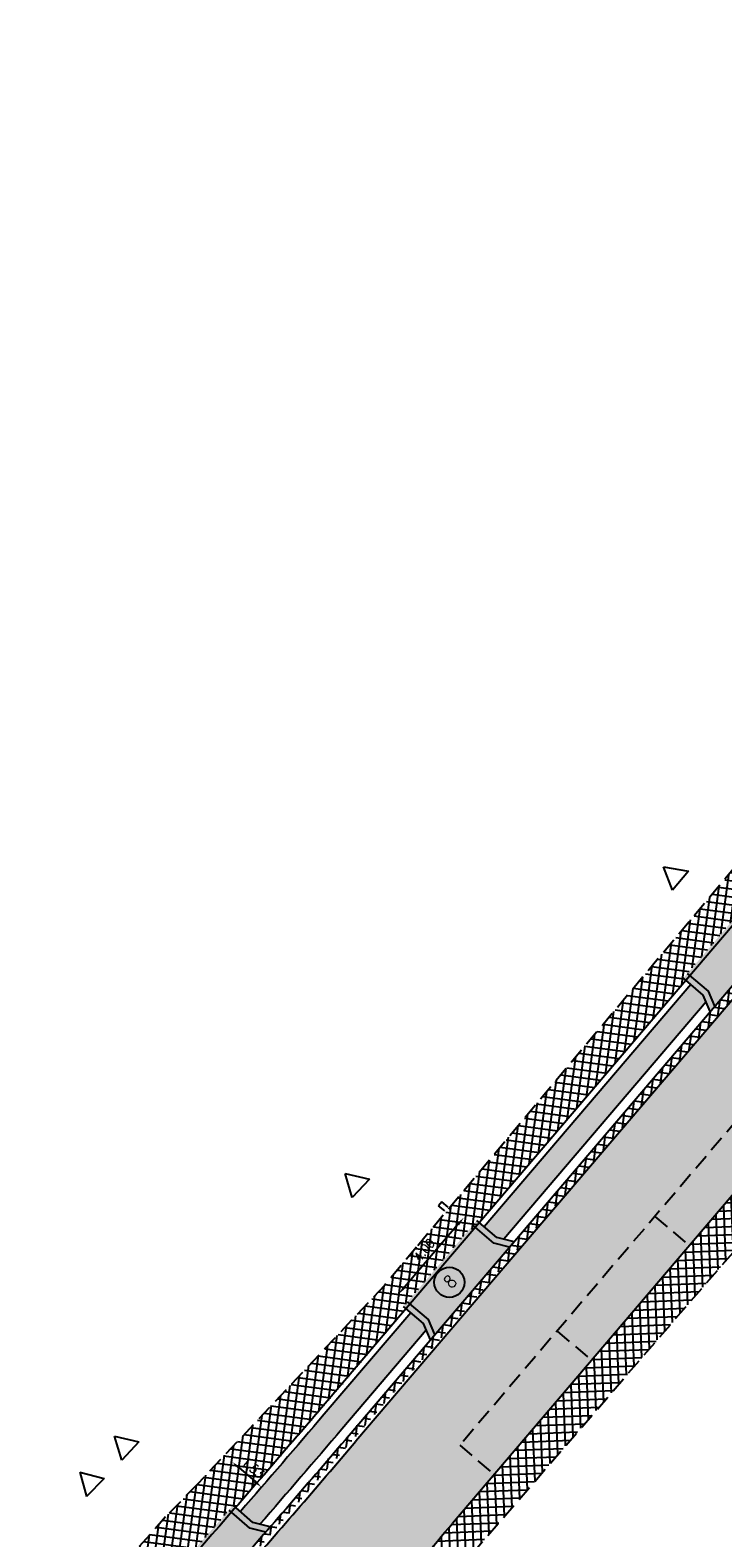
# Model space of a CAD drawing. Header units: metres. Extents: x 183890 to 185675, y 327401 to 328446.
# Tile 15 of 69: x 184107 to 184134, y 327815 to 327875. Entities that reach past the tile are written whole.
import ezdxf

# ---------------------------------------------------------------- set-up
doc = ezdxf.new("R2010")
doc.units = ezdxf.units.M
doc.header["$LTSCALE"] = 0.2
doc.header["$PDMODE"] = 35
doc.header["$PDSIZE"] = 0.2
doc.linetypes.add('HIDDEN', pattern=[9.525, 6.35, -3.175])
doc.linetypes.add('HIDDEN2', pattern=[4.7625, 3.175, -1.5875])
for name, color, linetype in [('O_RIO_L_KOKER', 7, 'Continuous'), ('O_WEGEN_A_PVAK', 253, 'Continuous'), ('O_WEGEN_A_RIJWEG_GEB KL', 253, 'Continuous'), ('O_WEGEN_A_TROTTOIR', 252, 'Continuous'), ('O_WEGEN_brug', 254, 'Continuous'), ('O_WEGEN_L_2STREK', 3, 'Continuous'), ('O_WEGEN_L_OB 60x200', 2, 'HIDDEN'), ('O_WEGEN_L_P-VAK', 6, 'HIDDEN2'), ('O_WEGEN_T_BOOGSTRALEN', 7, 'Continuous'), ('O_WEGEN_T_MAATVOERING', 1, 'Continuous'), ('VOP-A', 7, 'Continuous'), ('Z_ZZZ_L_AAND_INRITTEN', 2, 'Continuous')]:
    doc.layers.add(name, color=color, linetype=linetype)
doc.styles.add('ROMANS', font='romans.shx', dxfattribs={"width": 0.9})
doc.styles.add('ROMANS1_200_25', font='romans.shx', dxfattribs={"width": 0.9, "height": 0.5})
doc.dimstyles.new('1_200', dxfattribs={"dimscale": 0.2, "dimtxt": 1.8, "dimasz": 1.8, "dimexe": 1.8, "dimexo": 0.625, "dimgap": 0.9, "dimtad": 1, "dimlfac": -1, "dimzin": 0, "dimdsep": 46, "dimtxsty": 'ROMANS', "dimcen": 0.9, "dimse1": 1, "dimse2": 1, "dimadec": 0, "dimazin": 0, "dimtfac": 1, "dimtix": 1, "dimtofl": 0, "dimtmove": 2, "dimatfit": 3, "dimfxl": 1, "dimtolj": 1, "dimtzin": 0, "dimarcsym": 0})

# ---------------------------------------------------------------- blocks, each defined once
blk = doc.blocks.new('*D96')
at = {"layer": 'Defpoints', "color": 0, "transparency": 16777216}
for p in [(184124.507, 327826.957), (184121.555, 327824.218), (184121.913, 327823.913)]:
    blk.add_point(p, dxfattribs=at)
at = {"layer": 'O_WEGEN_T_MAATVOERING', "color": 0, "lineweight": -2, "transparency": 16777216}
blk.add_line((184123.916, 327826.988), (184121.789, 327824.492), dxfattribs=at)
at = {"layer": 'O_WEGEN_T_MAATVOERING', "color": 0, "transparency": 16777216}
for points in [[(184123.871, 327827.027), (184123.962, 327826.949), (184124.15, 327827.262)], [(184121.743, 327824.531), (184121.834, 327824.453), (184121.555, 327824.218)]]:
    blk.add_solid(points, dxfattribs=at)
at = {"layer": 'O_WEGEN_T_MAATVOERING', "color": 0, "transparency": 16777216, "insert": (184122.578, 327825.974), "char_height": 0.36, "attachment_point": 5, "rotation": 49.56004, "style": 'ROMANS'}
blk.add_mtext('\\A1;4.00', dxfattribs=at)
blk = doc.blocks.new('*D104')
at = {"layer": 'Defpoints', "color": 0, "transparency": 16777216}
for p in [(184115.214, 327817.849), (184116.095, 327816.523), (184116.374, 327816.847)]:
    blk.add_point(p, dxfattribs=at)
at = {"layer": 'O_WEGEN_T_MAATVOERING', "color": 0, "lineweight": -2, "transparency": 16777216}
blk.add_line((184115.207, 327817.29), (184115.822, 327816.759), dxfattribs=at)
at = {"layer": 'O_WEGEN_T_MAATVOERING', "color": 0, "transparency": 16777216}
for points in [[(184115.247, 327817.335), (184115.168, 327817.245), (184114.935, 327817.525)], [(184115.862, 327816.804), (184115.783, 327816.713), (184116.095, 327816.523)]]:
    blk.add_solid(points, dxfattribs=at)
at = {"layer": 'O_WEGEN_T_MAATVOERING', "color": 0, "transparency": 16777216, "insert": (184115.75, 327817.297), "char_height": 0.36, "attachment_point": 5, "rotation": 319.17027, "style": 'ROMANS'}
blk.add_mtext('\\A1;1.53', dxfattribs=at)

msp = doc.modelspace()

# ---------------------------------------------------------------- hatches: boundary and pattern name
at = {"layer": 'O_RIO_L_KOKER'}
h = msp.add_hatch(color=143, dxfattribs=at)
h.dxf.hatch_style = 1
h.paths.add_polyline_path([(184125.461, 327826.473), (184125.743, 327826.403), (184133.802, 327835.859), (184133.688, 327836.126), (184133.186, 327836.555), (184124.959, 327826.901)])
h = msp.add_hatch(color=143, dxfattribs=at)
h.dxf.hatch_style = 1
h.paths.add_polyline_path([(184118.591, 327819.43), (184116.927, 327817.487), (184115.253, 327815.553), (184115.75, 327815.12), (184116.032, 327815.047), (184117.666, 327816.936), (184119.291, 327818.833), (184122.656, 327822.781), (184122.542, 327823.048), (184122.04, 327823.476)])
at = {"layer": 'O_WEGEN_A_PVAK'}
msp.add_hatch(color=256, dxfattribs=at).paths.add_polyline_path([(184137.022, 327830.711), (184121.451, 327812.459), (184109.582, 327798.91), (184108.228, 327800.098), (184123.99, 327818.195), (184135.652, 327831.878)])
at = {"layer": 'O_WEGEN_A_RIJWEG_GEB KL'}
h = msp.add_hatch(color=256, dxfattribs=at)
edge = h.paths.add_edge_path()
edge.add_arc((184069.395, 327755.236), 2.5, 0, 360)
edge = h.paths.add_edge_path()
edge.add_arc((184141.334, 327838.439), 2.5, 0, 360)
edge = h.paths.add_edge_path()
edge.add_line((184071.543, 327749.803), (184075.32, 327753.21))
edge.add_line((184075.32, 327753.21), (184074.101, 327754.593))
edge.add_arc((184077.852, 327757.9), 5.001, 139.43478, 221.40242, ccw=False)
edge.add_line((184074.053, 327761.153), (184081.355, 327769.474))
edge.add_line((184081.355, 327769.474), (184089.842, 327779.145))
edge.add_line((184089.842, 327779.145), (184117.551, 327810.721))
edge.add_line((184117.551, 327810.721), (184122.328, 327816.245))
edge.add_line((184122.328, 327816.245), (184136.397, 327832.752))
edge.add_arc((184140.202, 327829.509), 5, 44.28618, 139.56013, ccw=False)
edge.add_line((184143.782, 327833), (184147.349, 327836.39))
edge.add_line((184147.349, 327836.39), (184146.309, 327837.484))
edge.add_arc((184149.934, 327840.928), 5, 139.56013, 223.53779, ccw=False)
edge.add_line((184146.128, 327844.171), (184188.402, 327893.773))
edge.add_line((184188.402, 327893.773), (184186.047, 327896.019))
edge.add_line((184186.047, 327896.019), (184139.751, 327841.699))
edge.add_line((184139.751, 327841.699), (184115.108, 327812.865))
edge.add_line((184115.108, 327812.865), (184065.271, 327756.073))
edge.add_line((184065.271, 327756.073), (184037.164, 327724.555))
edge.add_line((184037.164, 327724.555), (184039.614, 327722.413))
edge.add_line((184039.614, 327722.413), (184040.183, 327723.052))
edge.add_line((184040.183, 327723.052), (184064.058, 327749.828))
edge.add_arc((184067.79, 327746.501), 5, 41.34209, 138.27931, ccw=False)
at = {"layer": 'O_WEGEN_A_TROTTOIR'}
h = msp.add_hatch(dxfattribs=at)
h.set_pattern_fill('ANSI37', color=256, scale=0.1, style=0)
h.set_pattern_definition([(82.34754, (184037.04, 327702.93264), (-0.31467236, 0.0422795), []), (172.34754, (184037.04, 327702.93264), (-0.0422795, -0.31467236), [])])
edge = h.paths.add_edge_path()
edge.add_line((184170.924, 327916.789), (184168.162, 327914.068))
edge.add_line((184168.162, 327914.068), (184184.454, 327898.671))
edge.add_line((184184.454, 327898.671), (184178.245, 327892.018))
edge.add_line((184178.245, 327892.018), (184159.774, 327870.508))
edge.add_line((184159.774, 327870.508), (184152.066, 327861.389))
edge.add_line((184152.066, 327861.389), (184143.137, 327850.82))
edge.add_line((184143.137, 327850.82), (184133.161, 327839.094))
edge.add_line((184133.161, 327839.094), (184128.053, 327832.995))
edge.add_line((184128.053, 327832.995), (184120.988, 327824.56))
edge.add_line((184120.988, 327824.56), (184113.527, 327816.631))
edge.add_line((184113.527, 327816.631), (184112.276, 327815.34))
edge.add_line((184112.276, 327815.34), (184109.326, 327812.041))
edge.add_line((184109.326, 327812.041), (184106.376, 327808.742))
edge.add_line((184106.376, 327808.742), (184101.891, 327803.637))
edge.add_line((184101.891, 327803.637), (184098.017, 327799.213))
edge.add_line((184098.017, 327799.213), (184094.485, 327795.152))
edge.add_line((184094.485, 327795.152), (184089.864, 327789.84))
edge.add_line((184089.864, 327789.84), (184080.507, 327778.997))
edge.add_line((184080.507, 327778.997), (184072.107, 327769.269))
edge.add_line((184072.107, 327769.269), (184069.467, 327766.038))
edge.add_line((184069.467, 327766.038), (184065.885, 327762.22))
edge.add_line((184065.885, 327762.22), (184062.772, 327758.415))
edge.add_line((184062.772, 327758.415), (184057.054, 327752.018))
edge.add_line((184057.054, 327752.018), (184050.046, 327744.11))
edge.add_line((184050.046, 327744.11), (184035.761, 327727.99))
edge.add_line((184035.761, 327727.99), (184036.834, 327727.033))
edge.add_line((184036.834, 327727.033), (184058.029, 327750.82))
edge.add_line((184058.029, 327750.82), (184057.932, 327750.907))
edge.add_line((184057.932, 327750.907), (184061.66, 327755.088))
edge.add_line((184061.66, 327755.088), (184061.757, 327755.001))
edge.add_line((184061.757, 327755.001), (184064.659, 327758.271))
edge.add_line((184064.659, 327758.271), (184064.561, 327758.357))
edge.add_line((184064.561, 327758.357), (184067.53, 327761.739))
edge.add_line((184067.53, 327761.739), (184067.627, 327761.654))
edge.add_line((184067.627, 327761.654), (184078.206, 327773.709))
edge.add_line((184078.206, 327773.709), (184078.361, 327773.885))
edge.add_line((184078.361, 327773.885), (184078.263, 327773.97))
edge.add_line((184078.263, 327773.97), (184081.891, 327778.104))
edge.add_line((184081.891, 327778.104), (184081.988, 327778.019))
edge.add_line((184081.988, 327778.019), (184084.84, 327781.269))
edge.add_line((184084.84, 327781.269), (184084.743, 327781.355))
edge.add_line((184084.743, 327781.355), (184088.37, 327785.489))
edge.add_line((184088.37, 327785.489), (184088.468, 327785.403))
edge.add_line((184088.468, 327785.403), (184089.318, 327786.372))
edge.add_line((184089.318, 327786.372), (184095.901, 327793.873))
edge.add_line((184095.901, 327793.873), (184100.978, 327799.659))
edge.add_line((184100.978, 327799.659), (184100.881, 327799.745))
edge.add_line((184100.881, 327799.745), (184105.564, 327805.081))
edge.add_line((184105.564, 327805.081), (184105.661, 327804.995))
edge.add_line((184105.661, 327804.995), (184112.262, 327812.517))
edge.add_arc((184105.116, 327818.961), 9.623, 317.95753, 319.50613)
edge.add_arc((184109.212, 327809.14), 4.81, 47.95753, 49.50613)
edge.add_arc((184002.516, 327911.605), 147.727, 318.02167, 319.57028)
edge.add_arc((184118.172, 327819.388), 4.81, 228.19984, 229.74844)
edge.add_arc((183832.849, 328064.273), 376.066, 318.62851, 320.20152)
edge.add_line((184121.781, 327823.558), (184121.682, 327823.642))
edge.add_line((184121.682, 327823.642), (184124.414, 327826.848))
edge.add_line((184124.414, 327826.848), (184124.513, 327826.764))
edge.add_line((184124.513, 327826.764), (184132.996, 327836.717))
edge.add_line((184132.996, 327836.717), (184132.897, 327836.801))
edge.add_line((184132.897, 327836.801), (184136.464, 327840.987))
edge.add_line((184136.464, 327840.987), (184136.563, 327840.903))
edge.add_line((184136.563, 327840.903), (184141.661, 327846.885))
edge.add_line((184141.661, 327846.885), (184141.563, 327846.969))
edge.add_line((184141.563, 327846.969), (184144.288, 327850.167))
edge.add_line((184144.288, 327850.167), (184144.387, 327850.083))
edge.add_line((184144.387, 327850.083), (184153.07, 327860.271))
edge.add_line((184153.07, 327860.271), (184152.971, 327860.355))
edge.add_line((184152.971, 327860.355), (184155.89, 327863.78))
edge.add_line((184155.89, 327863.78), (184155.989, 327863.696))
edge.add_line((184155.989, 327863.696), (184160.786, 327869.324))
edge.add_line((184160.786, 327869.324), (184160.687, 327869.408))
edge.add_line((184160.687, 327869.408), (184164.23, 327873.566))
edge.add_line((184164.23, 327873.566), (184164.329, 327873.482))
edge.add_line((184164.329, 327873.482), (184168.616, 327878.512))
edge.add_line((184168.616, 327878.512), (184168.517, 327878.596))
edge.add_line((184168.517, 327878.596), (184170.139, 327880.499))
edge.add_line((184170.139, 327880.499), (184170.238, 327880.415))
edge.add_line((184170.238, 327880.415), (184184.826, 327897.532))
edge.add_line((184184.826, 327897.532), (184186.006, 327896.526))
edge.add_line((184186.006, 327896.526), (184174.704, 327883.265))
edge.add_line((184174.704, 327883.265), (184164.715, 327871.544))
edge.add_line((184164.715, 327871.544), (184157.281, 327862.822))
edge.add_line((184157.281, 327862.822), (184152.791, 327857.554))
edge.add_line((184152.791, 327857.554), (184143.001, 327846.067))
edge.add_line((184143.001, 327846.067), (184132.345, 327833.563))
edge.add_line((184132.345, 327833.563), (184123.001, 327822.6))
edge.add_line((184123.001, 327822.6), (184116.052, 327814.492))
edge.add_line((184116.052, 327814.492), (184110.707, 327808.396))
edge.add_line((184110.707, 327808.396), (184097.066, 327792.85))
edge.add_line((184097.066, 327792.85), (184068.627, 327760.443))
edge.add_line((184068.627, 327760.443), (184065.613, 327757.008))
edge.add_line((184065.613, 327757.008), (184063.127, 327754.209))
edge.add_line((184063.127, 327754.209), (184062.277, 327753.256))
edge.add_line((184062.277, 327753.256), (184055.091, 327745.196))
edge.add_line((184055.091, 327745.196), (184054.464, 327745.366))
edge.add_line((184054.464, 327745.366), (184053.741, 327746.011))
edge.add_line((184053.741, 327746.011), (184035.879, 327725.963))
edge.add_line((184035.879, 327725.963), (184037.294, 327724.701))
edge.add_line((184037.294, 327724.701), (184037.757, 327725.214))
edge.add_line((184037.757, 327725.214), (184036.414, 327726.412))
edge.add_line((184036.414, 327726.412), (184044.4, 327735.369))
edge.add_line((184044.4, 327735.369), (184045.743, 327734.171))
edge.add_line((184045.743, 327734.171), (184051.284, 327740.386))
edge.add_line((184051.284, 327740.386), (184059.934, 327750.087))
edge.add_line((184059.934, 327750.087), (184083.253, 327776.564))
edge.add_line((184083.253, 327776.564), (184097.631, 327792.948))
edge.add_line((184097.631, 327792.948), (184127.43, 327827.282))
edge.add_line((184127.43, 327827.282), (184139.751, 327841.699))
edge.add_line((184139.751, 327841.699), (184153.059, 327857.313))
edge.add_line((184153.059, 327857.313), (184171.263, 327878.673))
edge.add_line((184171.263, 327878.673), (184186.047, 327896.019))
edge.add_arc((184182.441, 327899.509), 5.018, 315.94074, 407.24116)
edge.add_line((184185.848, 327903.193), (184184.492, 327901.723))
edge.add_line((184184.492, 327901.723), (184175.628, 327909.812))
edge.add_line((184175.628, 327909.812), (184176.984, 327911.282))
edge.add_line((184176.984, 327911.282), (184170.924, 327916.789))
h = msp.add_hatch(dxfattribs=at)
h.set_pattern_fill('ANSI37', color=256, scale=0.1, style=0)
h.set_pattern_definition([(92.2409, (184281.3187, 327989.60685), (-0.3172572, -0.0124146), []), (182.2409, (184281.3187, 327989.60685), (0.0124146, -0.3172572), [])])
edge = h.paths.add_edge_path()
edge.add_line((184075.32, 327753.21), (184075.471, 327753.342))
edge.add_line((184075.471, 327753.342), (184076.793, 327751.842))
edge.add_line((184076.793, 327751.842), (184078.877, 327753.643))
edge.add_line((184078.877, 327753.643), (184077.493, 327755.214))
edge.add_line((184077.493, 327755.214), (184076.987, 327759.199))
edge.add_line((184076.987, 327759.199), (184088.361, 327772.039))
edge.add_line((184088.361, 327772.039), (184103.194, 327788.319))
edge.add_line((184103.194, 327788.319), (184101.65, 327789.79))
edge.add_line((184101.65, 327789.79), (184108.136, 327796.598))
edge.add_line((184108.136, 327796.598), (184108.898, 327795.872))
edge.add_line((184108.898, 327795.872), (184140.121, 327831.942))
edge.add_line((184140.121, 327831.942), (184141.783, 327830.502))
edge.add_line((184141.783, 327830.502), (184143.871, 327832.909))
edge.add_line((184143.871, 327832.909), (184143.782, 327833))
edge.add_arc((184140.202, 327829.509), 5, 44.28618, 139.56013)
edge.add_line((184136.397, 327832.752), (184135.652, 327831.878))
edge.add_line((184135.652, 327831.878), (184137.022, 327830.711))
edge.add_line((184137.022, 327830.711), (184129.246, 327821.57))
edge.add_line((184129.246, 327821.57), (184121.451, 327812.459))
edge.add_line((184121.451, 327812.459), (184113.538, 327803.419))
edge.add_line((184113.538, 327803.419), (184109.581, 327798.91))
edge.add_line((184109.581, 327798.91), (184108.227, 327800.096))
edge.add_line((184108.227, 327800.096), (184098.944, 327789.518))
edge.add_line((184098.944, 327789.518), (184100.297, 327788.33))
edge.add_line((184100.297, 327788.33), (184076.361, 327761.054))
edge.add_line((184076.361, 327761.054), (184075.008, 327762.241))
edge.add_line((184075.008, 327762.241), (184074.053, 327761.153))
edge.add_arc((184077.851, 327757.9), 5.001, 139.42837, 221.40883)
edge.add_line((184074.101, 327754.593), (184075.32, 327753.21))
at = {"layer": 'O_WEGEN_brug'}
h = msp.add_hatch(color=256, dxfattribs=at)
h.dxf.hatch_style = 1
h.paths.add_polyline_path([(184133.261, 327837.228), (184132.897, 327836.801), (184133.688, 327836.126), (184133.968, 327835.468), (184137.951, 327840.141), (184137.256, 327840.312), (184136.464, 327840.987)])
h = msp.add_hatch(color=256, dxfattribs=at)
h.dxf.hatch_style = 1
h.paths.add_polyline_path([(184122.046, 327824.069), (184121.751, 327823.723), (184122.542, 327823.048), (184122.822, 327822.39), (184126.156, 327826.302), (184125.461, 327826.473), (184124.67, 327827.148)])
h = msp.add_hatch(color=256, dxfattribs=at)
h.dxf.hatch_style = 1
h.paths.add_polyline_path([(184112.706, 327813.22), (184112.336, 327812.798), (184113.117, 327812.112), (184113.387, 327811.45), (184116.443, 327814.941), (184115.75, 327815.12), (184114.966, 327815.802)])

# ---------------------------------------------------------------- linework, layer by layer
at = {"layer": 'O_RIO_L_KOKER'}
for points in [[(184184.826, 327897.532), (184118.401, 327819.592, -0.003614), (184113.673, 327814.125), (184063.841, 327757.339), (184061.757, 327755.001), (184061.66, 327755.088), (184057.932, 327750.907), (184058.029, 327750.82), (184053.741, 327746.011)], [(184186.006, 327896.526), (184119.58, 327818.586, -0.003614), (184114.838, 327813.102), (184065.002, 327756.312), (184055.091, 327745.196)], [(184122.04, 327823.476), (184118.591, 327819.43, -0.002557), (184115.253, 327815.553, -0.002557)], [(184122.656, 327822.781), (184119.291, 327818.833, -0.002492), (184116.032, 327815.047, -0.002482)]]:
    msp.add_lwpolyline(points, format="xyb", dxfattribs=at)
for points in [[(184134.149, 327835.68), (184133.895, 327836.278), (184133.059, 327836.991)], [(184133.186, 327836.555), (184124.959, 327826.901)], [(184133.968, 327835.468), (184133.688, 327836.126), (184132.897, 327836.801)], [(184133.802, 327835.859), (184125.743, 327826.403)], [(184125.974, 327826.089), (184125.344, 327826.245), (184124.507, 327826.957)], [(184126.156, 327826.302), (184125.461, 327826.473), (184124.67, 327827.148)], [(184122.822, 327822.39), (184122.542, 327823.048), (184121.751, 327823.723)], [(184123.003, 327822.602), (184122.749, 327823.2), (184121.913, 327823.913)], [(184116.26, 327814.73), (184115.631, 327814.892), (184114.802, 327815.614)], [(184116.443, 327814.941), (184115.75, 327815.12), (184114.966, 327815.802)]]:
    msp.add_lwpolyline(points, dxfattribs=at)
at = {"layer": 'O_WEGEN_L_2STREK', "linetype": 'Continuous'}
for p, q in [((184186.264, 327896.274), (184119.854, 327818.353)), ((184137.022, 327830.711), (184123.698, 327815.077))]:
    msp.add_line(p, q, dxfattribs=at)
for radius in [501.9, 506.95]:
    msp.add_arc((183737.865, 328143.91), radius, 318.73183, 319.56013, dxfattribs=at)
at = {"layer": 'O_WEGEN_L_OB 60x200', "ltscale": 0.5}
for points in [[(184178.245, 327892.018), (184159.774, 327870.508), (184152.068, 327861.387), (184143.137, 327850.82), (184136.79, 327843.426), (184122.267, 327826.086), (184120.988, 327824.56), (184113.527, 327816.631), (184112.276, 327815.34), (184106.376, 327808.742), (184099.355, 327800.751), (184089.864, 327789.84), (184083.136, 327782.043), (184072.107, 327769.269), (184069.467, 327766.038), (184065.885, 327762.22), (184062.772, 327758.415), (184057.054, 327752.018), (184035.761, 327727.99)], [(184108.897, 327795.871), (184140.121, 327831.942)]]:
    msp.add_lwpolyline(points, dxfattribs=at)
at = {"layer": 'O_WEGEN_L_P-VAK'}
for p, q in [((184131.76, 327827.311), (184133.13, 327826.144)), ((184127.868, 327822.745), (184129.238, 327821.577)), ((184123.99, 327818.195), (184125.36, 327817.028))]:
    msp.add_line(p, q, dxfattribs=at)
msp.add_lwpolyline([(184135.652, 327831.878), (184123.99, 327818.195)], dxfattribs=at)
at = {"layer": 'O_WEGEN_T_MAATVOERING', "flags": 128}
for points in [[(184123.271, 327827.891), (184123.143, 327827.738)], [(184123.523, 327827.68), (184123.271, 327827.891)], [(184123.395, 327827.527), (184123.143, 327827.738)]]:
    msp.add_lwpolyline(points, dxfattribs=at)
at = {"layer": 'VOP-A'}
msp.add_circle((184123.576, 327824.685), 0.6, dxfattribs=at)
at = {"layer": 'Z_ZZZ_L_AAND_INRITTEN'}
for p, q in [((184132.456, 327840.301), (184132.109, 327841.239)), ((184132.109, 327841.239), (184133.095, 327841.07)), ((184133.095, 327841.07), (184132.456, 327840.301)), ((184119.709, 327828.069), (184119.421, 327829.026)), ((184119.421, 327829.026), (184120.394, 327828.797)), ((184120.394, 327828.797), (184119.709, 327828.069)), ((184110.525, 327817.601), (184110.237, 327818.559)), ((184110.237, 327818.559), (184111.21, 327818.33)), ((184111.21, 327818.33), (184110.525, 327817.601)), ((184108.853, 327817.118), (184109.822, 327816.87)), ((184108.853, 327817.118), (184109.123, 327816.155)), ((184109.822, 327816.87), (184109.123, 327816.155))]:
    msp.add_line(p, q, dxfattribs=at)

# ---------------------------------------------------------------- texts
at = {"layer": 'O_WEGEN_T_BOOGSTRALEN', "insert": (184123.29, 327824.751), "char_height": 0.5, "width": 4.37417, "attachment_point": 1, "rotation": 45.47487, "style": 'ROMANS1_200_25'}
msp.add_mtext('8', dxfattribs=at)

# ---------------------------------------------------------------- dimensions: what is measured, and where the dimension line sits
at = {"layer": 'O_WEGEN_T_MAATVOERING'}
for p1, p2, distance, picture, middle in [((184124.507, 327826.957), (184121.913, 327823.913), -0.47, '*D96', (184122.578, 327825.974)), ((184115.214, 327817.849), (184116.374, 327816.847), -0.427, '*D104', (184115.75, 327817.297))]:
    dim = msp.add_aligned_dim(p1=p1, p2=p2, distance=distance, dimstyle='1_200', dxfattribs=at)
    dim.commit()
    dim.dimension.update_dxf_attribs({"geometry": picture, "text_midpoint": middle})

doc.saveas('drawing.dxf')
